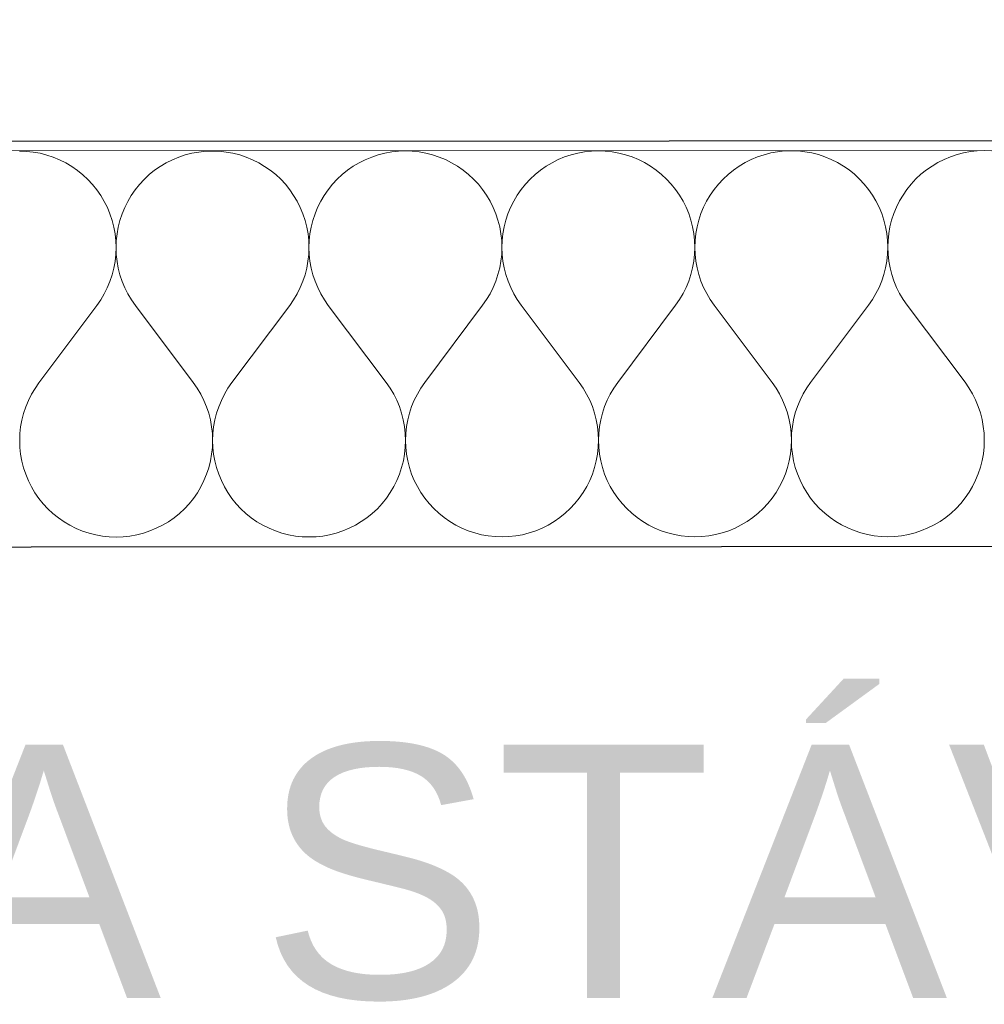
# Model space of a CAD drawing. Header units: millimetres. Extents: x -23738 to 4435, y -2716 to 20653.
# Tile 21 of 160: x -17105 to -16724, y 11 to 399. Entities that reach past the tile are written whole.
import ezdxf

# ---------------------------------------------------------------- set-up
doc = ezdxf.new("R2010")
doc.units = ezdxf.units.MM
doc.header["$MEASUREMENT"] = 0
doc.linetypes.add('Wipeout_Contour', pattern=[1000, 0, -1000])
for name, color, linetype in [('9._POHLED ZÁPADNÍ_2_2D prvky - obecné', 7, 'Continuous'), ('9._POHLED ZÁPADNÍ_2_Anotace - SP', 7, 'Continuous'), ('9._POHLED ZÁPADNÍ_2_Konstrukce - nosné', 7, 'Continuous'), ('9._POHLED ZÁPADNÍ_2_Nové_Konstrukce - nosné', 7, 'Continuous'), ('9._POHLED ZÁPADNÍ_2_Nové_Situace - terén', 7, 'Continuous'), ('9._POHLED ZÁPADNÍ_2_Nové_Výplně - Povrchové', 7, 'Continuous'), ('9._POHLED ZÁPADNÍ_2_Nové_Výplně – Řezové', 7, 'Continuous'), ('9._POHLED ZÁPADNÍ_2_Výplně - Povrchové', 7, 'Continuous'), ('9._POHLED ZÁPADNÍ_2_VÝTAH VAR 1', 7, 'Continuous')]:
    doc.layers.add(name, color=color, linetype=linetype)
doc.styles.add('GENEROVANÝ_STYL_1', font='txt')

# ---------------------------------------------------------------- blocks, each defined once
blk = doc.blocks.new('*X9', base_point=(-24533.14, -6254.22))
at = {"layer": '9._POHLED ZÁPADNÍ_2_Nové_Výplně – Řezové', "color": 21, "linetype": 'Continuous', "lineweight": 20, "true_color": 0xffaaaa}
for p, q in [((-17102.21, 347.44), (-17104.93, 347.54)), ((-17099.51, 347.15), (-17102.21, 347.44)), ((-17096.83, 346.67), (-17099.51, 347.15)), ((-17094.19, 346), (-17096.83, 346.67)), ((-17091.61, 345.14), (-17094.19, 346)), ((-17039.48, 346.02), (-17042.06, 345.16)), ((-17036.84, 346.7), (-17039.48, 346.02)), ((-17034.16, 347.18), (-17036.84, 346.7)), ((-17031.46, 347.48), (-17034.16, 347.18)), ((-17028.74, 347.57), (-17031.46, 347.48)), ((-17026.02, 347.48), (-17028.74, 347.57)), ((-17023.32, 347.19), (-17026.02, 347.48)), ((-17020.64, 346.71), (-17023.32, 347.19)), ((-17018, 346.04), (-17020.64, 346.71)), ((-17015.42, 345.18), (-17018, 346.04)), ((-16963.29, 346.06), (-16965.87, 345.2)), ((-16960.65, 346.74), (-16963.29, 346.06)), ((-16957.97, 347.22), (-16960.65, 346.74)), ((-16955.27, 347.51), (-16957.97, 347.22)), ((-16952.55, 347.61), (-16955.27, 347.51)), ((-16949.83, 347.52), (-16952.55, 347.61)), ((-16947.13, 347.23), (-16949.83, 347.52)), ((-16944.45, 346.74), (-16947.13, 347.23)), ((-16941.81, 346.07), (-16944.45, 346.74)), ((-16939.23, 345.21), (-16941.81, 346.07)), ((-16887.1, 346.1), (-16889.68, 345.24)), ((-16884.46, 346.77), (-16887.1, 346.1)), ((-16881.78, 347.26), (-16884.46, 346.77)), ((-16879.08, 347.55), (-16881.78, 347.26)), ((-16876.36, 347.65), (-16879.08, 347.55)), ((-16873.64, 347.55), (-16876.36, 347.65)), ((-16870.94, 347.26), (-16873.64, 347.55)), ((-16868.26, 346.78), (-16870.94, 347.26)), ((-16865.62, 346.11), (-16868.26, 346.78)), ((-16863.04, 345.25), (-16865.62, 346.11)), ((-16810.91, 346.13), (-16813.49, 345.27)), ((-16808.27, 346.81), (-16810.91, 346.13)), ((-16805.59, 347.29), (-16808.27, 346.81)), ((-16802.89, 347.59), (-16805.59, 347.29)), ((-16800.17, 347.68), (-16802.89, 347.59)), ((-16797.45, 347.59), (-16800.17, 347.68)), ((-16794.74, 347.3), (-16797.45, 347.59)), ((-16792.07, 346.82), (-16794.74, 347.3)), ((-16789.43, 346.15), (-16792.07, 346.82)), ((-16786.85, 345.29), (-16789.43, 346.15)), ((-16734.71, 346.17), (-16737.3, 345.31)), ((-16732.08, 346.85), (-16734.71, 346.17)), ((-16729.4, 347.33), (-16732.08, 346.85)), ((-16726.7, 347.62), (-16729.4, 347.33)), ((-16723.98, 347.72), (-16726.7, 347.62)), ((-16721.26, 347.63), (-16723.98, 347.72)), ((-17089.1, 344.1), (-17091.61, 345.14)), ((-17086.66, 342.88), (-17089.1, 344.1)), ((-17084.32, 341.5), (-17086.66, 342.88)), ((-17047, 342.9), (-17049.34, 341.51)), ((-17044.57, 344.12), (-17047, 342.9)), ((-17042.06, 345.16), (-17044.57, 344.12)), ((-17012.91, 344.14), (-17015.42, 345.18)), ((-17010.47, 342.92), (-17012.91, 344.14)), ((-17008.13, 341.53), (-17010.47, 342.92)), ((-16970.81, 342.94), (-16973.15, 341.55)), ((-16968.38, 344.16), (-16970.81, 342.94)), ((-16965.87, 345.2), (-16968.38, 344.16)), ((-16936.72, 344.17), (-16939.23, 345.21)), ((-16934.28, 342.96), (-16936.72, 344.17)), ((-16931.94, 341.57), (-16934.28, 342.96)), ((-16894.62, 342.98), (-16896.96, 341.59)), ((-16892.19, 344.19), (-16894.62, 342.98)), ((-16889.68, 345.24), (-16892.19, 344.19)), ((-16860.53, 344.21), (-16863.04, 345.25)), ((-16858.09, 342.99), (-16860.53, 344.21)), ((-16855.75, 341.61), (-16858.09, 342.99)), ((-16818.43, 343.01), (-16820.77, 341.62)), ((-16816, 344.23), (-16818.43, 343.01)), ((-16813.49, 345.27), (-16816, 344.23)), ((-16784.34, 344.25), (-16786.85, 345.29)), ((-16781.9, 343.03), (-16784.34, 344.25)), ((-16779.56, 341.64), (-16781.9, 343.03)), ((-16742.24, 343.05), (-16744.58, 341.66)), ((-16739.81, 344.27), (-16742.24, 343.05)), ((-16737.3, 345.31), (-16739.81, 344.27)), ((-17082.09, 339.94), (-17084.32, 341.5)), ((-17079.97, 338.24), (-17082.09, 339.94)), ((-17077.98, 336.38), (-17079.97, 338.24)), ((-17053.69, 338.25), (-17055.68, 336.4)), ((-17051.57, 339.96), (-17053.69, 338.25)), ((-17049.34, 341.51), (-17051.57, 339.96)), ((-17005.9, 339.98), (-17008.13, 341.53)), ((-17003.78, 338.27), (-17005.9, 339.98)), ((-17001.79, 336.42), (-17003.78, 338.27)), ((-16977.5, 338.29), (-16979.49, 336.43)), ((-16975.38, 340), (-16977.5, 338.29)), ((-16973.15, 341.55), (-16975.38, 340)), ((-16929.71, 340.02), (-16931.94, 341.57)), ((-16927.59, 338.31), (-16929.71, 340.02)), ((-16925.6, 336.46), (-16927.59, 338.31)), ((-16901.31, 338.32), (-16903.3, 336.47)), ((-16899.19, 340.03), (-16901.31, 338.32)), ((-16896.96, 341.59), (-16899.19, 340.03)), ((-16853.52, 340.05), (-16855.75, 341.61)), ((-16851.4, 338.35), (-16853.52, 340.05)), ((-16849.41, 336.49), (-16851.4, 338.35)), ((-16825.12, 338.36), (-16827.11, 336.5)), ((-16823, 340.07), (-16825.12, 338.36)), ((-16820.77, 341.62), (-16823, 340.07)), ((-16777.33, 340.09), (-16779.56, 341.64)), ((-16775.21, 338.38), (-16777.33, 340.09)), ((-16773.22, 336.53), (-16775.21, 338.38)), ((-16748.93, 338.4), (-16750.92, 336.54)), ((-16746.81, 340.11), (-16748.93, 338.4)), ((-16744.58, 341.66), (-16746.81, 340.11)), ((-17076.13, 334.39), (-17077.98, 336.38)), ((-17074.42, 332.28), (-17076.13, 334.39)), ((-17057.53, 334.4), (-17059.24, 332.28)), ((-17055.68, 336.4), (-17057.53, 334.4)), ((-16999.93, 334.43), (-17001.79, 336.42)), ((-16998.23, 332.31), (-16999.93, 334.43)), ((-16981.34, 334.44), (-16983.05, 332.32)), ((-16979.49, 336.43), (-16981.34, 334.44)), ((-16923.74, 334.47), (-16925.6, 336.46)), ((-16922.04, 332.35), (-16923.74, 334.47)), ((-16905.15, 334.48), (-16906.86, 332.36)), ((-16903.3, 336.47), (-16905.15, 334.48)), ((-16847.55, 334.5), (-16849.41, 336.49)), ((-16845.85, 332.39), (-16847.55, 334.5)), ((-16828.96, 334.51), (-16830.67, 332.39)), ((-16827.11, 336.5), (-16828.96, 334.51)), ((-16771.36, 334.54), (-16773.22, 336.53)), ((-16769.66, 332.42), (-16771.36, 334.54)), ((-16752.77, 334.55), (-16754.48, 332.43)), ((-16750.92, 336.54), (-16752.77, 334.55)), ((-17072.87, 330.04), (-17074.42, 332.28)), ((-17059.24, 332.28), (-17060.79, 330.05)), ((-16996.68, 330.08), (-16998.23, 332.31)), ((-16983.05, 332.32), (-16984.6, 330.08)), ((-16920.49, 330.11), (-16922.04, 332.35)), ((-16906.86, 332.36), (-16908.41, 330.12)), ((-16844.29, 330.15), (-16845.85, 332.39)), ((-16830.67, 332.39), (-16832.22, 330.16)), ((-16768.1, 330.19), (-16769.66, 332.42)), ((-16754.48, 332.43), (-16756.03, 330.19)), ((-17071.48, 327.7), (-17072.87, 330.04)), ((-17070.26, 325.27), (-17071.48, 327.7)), ((-17062.17, 327.71), (-17063.39, 325.27)), ((-17060.79, 330.05), (-17062.17, 327.71)), ((-16995.29, 327.74), (-16996.68, 330.08)), ((-16994.07, 325.31), (-16995.29, 327.74)), ((-16985.98, 327.74), (-16987.2, 325.31)), ((-16984.6, 330.08), (-16985.98, 327.74)), ((-16919.1, 327.77), (-16920.49, 330.11)), ((-16917.88, 325.34), (-16919.1, 327.77)), ((-16909.79, 327.78), (-16911.01, 325.34)), ((-16908.41, 330.12), (-16909.79, 327.78)), ((-16842.91, 327.81), (-16844.29, 330.15)), ((-16841.69, 325.38), (-16842.91, 327.81)), ((-16833.6, 327.82), (-16834.82, 325.38)), ((-16832.22, 330.16), (-16833.6, 327.82)), ((-16766.72, 327.85), (-16768.1, 330.19)), ((-16765.5, 325.41), (-16766.72, 327.85)), ((-16757.41, 327.85), (-16758.63, 325.42)), ((-16756.03, 330.19), (-16757.41, 327.85)), ((-17069.22, 322.76), (-17070.26, 325.27)), ((-17068.36, 320.17), (-17069.22, 322.76)), ((-17064.43, 322.76), (-17065.28, 320.18)), ((-17063.39, 325.27), (-17064.43, 322.76)), ((-16993.03, 322.79), (-16994.07, 325.31)), ((-16992.17, 320.21), (-16993.03, 322.79)), ((-16988.24, 322.79), (-16989.09, 320.21)), ((-16987.2, 325.31), (-16988.24, 322.79)), ((-16916.84, 322.83), (-16917.88, 325.34)), ((-16915.98, 320.25), (-16916.84, 322.83)), ((-16912.05, 322.83), (-16912.9, 320.25)), ((-16911.01, 325.34), (-16912.05, 322.83)), ((-16840.65, 322.86), (-16841.69, 325.38)), ((-16839.79, 320.28), (-16840.65, 322.86)), ((-16835.86, 322.87), (-16836.71, 320.28)), ((-16834.82, 325.38), (-16835.86, 322.87)), ((-16764.46, 322.9), (-16765.5, 325.41)), ((-16763.6, 320.32), (-16764.46, 322.9)), ((-16759.67, 322.9), (-16760.52, 320.32)), ((-16758.63, 325.42), (-16759.67, 322.9)), ((-17067.69, 317.54), (-17068.36, 320.17)), ((-17065.28, 320.18), (-17065.95, 317.54)), ((-16991.5, 317.57), (-16992.17, 320.21)), ((-16989.09, 320.21), (-16989.76, 317.58)), ((-16915.31, 317.61), (-16915.98, 320.25)), ((-16912.9, 320.25), (-16913.57, 317.61)), ((-16839.12, 317.65), (-16839.79, 320.28)), ((-16836.71, 320.28), (-16837.38, 317.65)), ((-16762.93, 317.68), (-16763.6, 320.32)), ((-16760.52, 320.32), (-16761.19, 317.68)), ((-17067.2, 314.86), (-17067.69, 317.54)), ((-17066.91, 312.16), (-17067.2, 314.86)), ((-17066.44, 314.86), (-17066.72, 312.16)), ((-17065.95, 317.54), (-17066.44, 314.86)), ((-16991.01, 314.9), (-16991.5, 317.57)), ((-16990.72, 312.19), (-16991.01, 314.9)), ((-16990.24, 314.9), (-16990.53, 312.19)), ((-16989.76, 317.58), (-16990.24, 314.9)), ((-16914.82, 314.93), (-16915.31, 317.61)), ((-16914.53, 312.23), (-16914.82, 314.93)), ((-16914.05, 314.93), (-16914.34, 312.23)), ((-16913.57, 317.61), (-16914.05, 314.93)), ((-16838.63, 314.97), (-16839.12, 317.65)), ((-16838.34, 312.27), (-16838.63, 314.97)), ((-16837.86, 314.97), (-16838.15, 312.27)), ((-16837.38, 317.65), (-16837.86, 314.97)), ((-16762.44, 315.01), (-16762.93, 317.68)), ((-16762.15, 312.3), (-16762.44, 315.01)), ((-16761.67, 315.01), (-16761.96, 312.3)), ((-16761.19, 317.68), (-16761.67, 315.01)), ((-17066.82, 309.44), (-17066.91, 312.16)), ((-17066.72, 312.16), (-17066.82, 309.44)), ((-16990.63, 309.47), (-16990.72, 312.19)), ((-16990.53, 312.19), (-16990.63, 309.47)), ((-16914.44, 309.51), (-16914.53, 312.23)), ((-16914.34, 312.23), (-16914.44, 309.51)), ((-16838.25, 309.55), (-16838.34, 312.27)), ((-16838.15, 312.27), (-16838.25, 309.55)), ((-16762.06, 309.58), (-16762.15, 312.3)), ((-16761.96, 312.3), (-16762.06, 309.58)), ((-17066.91, 306.72), (-17066.82, 309.44)), ((-17066.82, 309.44), (-17066.72, 306.72)), ((-16990.72, 306.75), (-16990.63, 309.47)), ((-16990.63, 309.47), (-16990.53, 306.75)), ((-16914.53, 306.79), (-16914.44, 309.51)), ((-16914.44, 309.51), (-16914.34, 306.79)), ((-16838.34, 306.83), (-16838.25, 309.55)), ((-16838.25, 309.55), (-16838.15, 306.83)), ((-16762.15, 306.86), (-16762.06, 309.58)), ((-16762.06, 309.58), (-16761.96, 306.86)), ((-17067.69, 301.34), (-17067.21, 304.01)), ((-17067.21, 304.01), (-17066.91, 306.72)), ((-17066.72, 306.72), (-17066.42, 304.01)), ((-17066.42, 304.01), (-17065.94, 301.34)), ((-16991.5, 301.37), (-16991.02, 304.05)), ((-16991.02, 304.05), (-16990.72, 306.75)), ((-16990.53, 306.75), (-16990.23, 304.05)), ((-16990.23, 304.05), (-16989.75, 301.37)), ((-16915.31, 301.41), (-16914.83, 304.09)), ((-16914.83, 304.09), (-16914.53, 306.79)), ((-16914.34, 306.79), (-16914.04, 304.09)), ((-16914.04, 304.09), (-16913.56, 301.41)), ((-16839.12, 301.45), (-16838.63, 304.12)), ((-16838.63, 304.12), (-16838.34, 306.83)), ((-16838.15, 306.83), (-16837.85, 304.12)), ((-16837.85, 304.12), (-16837.37, 301.45)), ((-16762.93, 301.48), (-16762.44, 304.16)), ((-16762.44, 304.16), (-16762.15, 306.86)), ((-16761.96, 306.86), (-16761.66, 304.16)), ((-16761.66, 304.16), (-16761.17, 301.48)), ((-17068.36, 298.7), (-17067.69, 301.34)), ((-17065.94, 301.34), (-17065.26, 298.7)), ((-16992.17, 298.74), (-16991.5, 301.37)), ((-16989.75, 301.37), (-16989.07, 298.74)), ((-16915.98, 298.77), (-16915.31, 301.41)), ((-16913.56, 301.41), (-16912.88, 298.77)), ((-16839.79, 298.81), (-16839.12, 301.45)), ((-16837.37, 301.45), (-16836.69, 298.81)), ((-16763.6, 298.85), (-16762.93, 301.48)), ((-16761.17, 301.48), (-16760.5, 298.85)), ((-17070.27, 293.61), (-17069.22, 296.12)), ((-17069.22, 296.12), (-17068.36, 298.7)), ((-17065.26, 298.7), (-17064.4, 296.12)), ((-17064.4, 296.12), (-17063.35, 293.61)), ((-16994.07, 293.64), (-16993.03, 296.16)), ((-16993.03, 296.16), (-16992.17, 298.74)), ((-16989.07, 298.74), (-16988.21, 296.16)), ((-16988.21, 296.16), (-16987.16, 293.65)), ((-16917.88, 293.68), (-16916.84, 296.19)), ((-16916.84, 296.19), (-16915.98, 298.77)), ((-16912.88, 298.77), (-16912.02, 296.19)), ((-16912.02, 296.19), (-16910.97, 293.68)), ((-16841.69, 293.72), (-16840.65, 296.23)), ((-16840.65, 296.23), (-16839.79, 298.81)), ((-16836.69, 298.81), (-16835.83, 296.23)), ((-16835.83, 296.23), (-16834.78, 293.72)), ((-16765.5, 293.75), (-16764.46, 296.27)), ((-16764.46, 296.27), (-16763.6, 298.85)), ((-16760.5, 298.85), (-16759.64, 296.27)), ((-16759.64, 296.27), (-16758.59, 293.76)), ((-17071.48, 291.17), (-17070.27, 293.61)), ((-17063.35, 293.61), (-17062.13, 291.18)), ((-16995.29, 291.21), (-16994.07, 293.64)), ((-16987.16, 293.65), (-16985.94, 291.21)), ((-16919.1, 291.25), (-16917.88, 293.68)), ((-16910.97, 293.68), (-16909.75, 291.25)), ((-16842.91, 291.28), (-16841.69, 293.72)), ((-16834.78, 293.72), (-16833.56, 291.29)), ((-16766.72, 291.32), (-16765.5, 293.75)), ((-16758.59, 293.76), (-16757.37, 291.32)), ((-17074.43, 286.6), (-17072.87, 288.83)), ((-17072.87, 288.83), (-17071.48, 291.17)), ((-17062.13, 291.18), (-17060.74, 288.84)), ((-17060.74, 288.84), (-17059.19, 286.61)), ((-16998.23, 286.64), (-16996.68, 288.87)), ((-16996.68, 288.87), (-16995.29, 291.21)), ((-16985.94, 291.21), (-16984.55, 288.88)), ((-16984.55, 288.88), (-16983, 286.64)), ((-16922.04, 286.67), (-16920.49, 288.91)), ((-16920.49, 288.91), (-16919.1, 291.25)), ((-16909.75, 291.25), (-16908.36, 288.91)), ((-16908.36, 288.91), (-16906.81, 286.68)), ((-16845.85, 286.71), (-16844.3, 288.94)), ((-16844.3, 288.94), (-16842.91, 291.28)), ((-16833.56, 291.29), (-16832.17, 288.95)), ((-16832.17, 288.95), (-16830.62, 286.72)), ((-16769.66, 286.75), (-16768.11, 288.98)), ((-16768.11, 288.98), (-16766.72, 291.32)), ((-16757.37, 291.32), (-16755.98, 288.99)), ((-16755.98, 288.99), (-16754.43, 286.75)), ((-17074.43, 286.6), (-17097.27, 256.11)), ((-17059.19, 286.61), (-17036.32, 256.14)), ((-16998.23, 286.64), (-17021.08, 256.15)), ((-16983, 286.64), (-16960.12, 256.18)), ((-16922.04, 286.67), (-16944.89, 256.19)), ((-16906.81, 286.68), (-16883.93, 256.22)), ((-16845.85, 286.71), (-16868.7, 256.22)), ((-16830.62, 286.72), (-16807.74, 256.25)), ((-16769.66, 286.75), (-16792.51, 256.26)), ((-16754.43, 286.75), (-16731.55, 256.29)), ((-17098.82, 253.88), (-17100.21, 251.54)), ((-17097.27, 256.11), (-17098.82, 253.88)), ((-17034.76, 253.91), (-17036.32, 256.14)), ((-17033.37, 251.57), (-17034.76, 253.91)), ((-17022.63, 253.92), (-17024.02, 251.58)), ((-17021.08, 256.15), (-17022.63, 253.92)), ((-16958.57, 253.95), (-16960.12, 256.18)), ((-16957.18, 251.61), (-16958.57, 253.95)), ((-16946.44, 253.95), (-16947.83, 251.61)), ((-16944.89, 256.19), (-16946.44, 253.95)), ((-16882.38, 253.98), (-16883.93, 256.22)), ((-16880.99, 251.65), (-16882.38, 253.98)), ((-16870.25, 253.99), (-16871.64, 251.65)), ((-16868.7, 256.22), (-16870.25, 253.99)), ((-16806.19, 254.02), (-16807.74, 256.25)), ((-16804.8, 251.68), (-16806.19, 254.02)), ((-16794.06, 254.03), (-16795.45, 251.69)), ((-16792.51, 256.26), (-16794.06, 254.03)), ((-16730, 254.06), (-16731.55, 256.29)), ((-16728.61, 251.72), (-16730, 254.06)), ((-17101.43, 249.11), (-17102.47, 246.59)), ((-17100.21, 251.54), (-17101.43, 249.11)), ((-17032.15, 249.14), (-17033.37, 251.57)), ((-17031.1, 246.63), (-17032.15, 249.14)), ((-17025.24, 249.14), (-17026.28, 246.63)), ((-17024.02, 251.58), (-17025.24, 249.14)), ((-16955.96, 249.18), (-16957.18, 251.61)), ((-16954.91, 246.67), (-16955.96, 249.18)), ((-16949.05, 249.18), (-16950.09, 246.67)), ((-16947.83, 251.61), (-16949.05, 249.18)), ((-16879.77, 249.21), (-16880.99, 251.65)), ((-16878.72, 246.7), (-16879.77, 249.21)), ((-16872.86, 249.22), (-16873.9, 246.7)), ((-16871.64, 251.65), (-16872.86, 249.22)), ((-16803.58, 249.25), (-16804.8, 251.68)), ((-16802.53, 246.74), (-16803.58, 249.25)), ((-16796.67, 249.25), (-16797.71, 246.74)), ((-16795.45, 251.69), (-16796.67, 249.25)), ((-16727.39, 249.29), (-16728.61, 251.72)), ((-16726.34, 246.77), (-16727.39, 249.29)), ((-17102.47, 246.59), (-17103.33, 244.01)), ((-17030.24, 244.05), (-17031.1, 246.63)), ((-17026.28, 246.63), (-17027.14, 244.05)), ((-16954.05, 244.08), (-16954.91, 246.67)), ((-16950.09, 246.67), (-16950.95, 244.09)), ((-16877.86, 244.12), (-16878.72, 246.7)), ((-16873.9, 246.7), (-16874.76, 244.12)), ((-16801.67, 244.16), (-16802.53, 246.74)), ((-16797.71, 246.74), (-16798.57, 244.16)), ((-16725.48, 244.19), (-16726.34, 246.77)), ((-17104, 241.38), (-17104.49, 238.7)), ((-17103.33, 244.01), (-17104, 241.38)), ((-17029.57, 241.41), (-17030.24, 244.05)), ((-17029.08, 238.74), (-17029.57, 241.41)), ((-17027.81, 241.41), (-17028.3, 238.74)), ((-17027.14, 244.05), (-17027.81, 241.41)), ((-16953.38, 241.45), (-16954.05, 244.08)), ((-16952.89, 238.77), (-16953.38, 241.45)), ((-16951.62, 241.45), (-16952.11, 238.77)), ((-16950.95, 244.09), (-16951.62, 241.45)), ((-16877.18, 241.49), (-16877.86, 244.12)), ((-16876.7, 238.81), (-16877.18, 241.49)), ((-16875.43, 241.49), (-16875.92, 238.81)), ((-16874.76, 244.12), (-16875.43, 241.49)), ((-16800.99, 241.52), (-16801.67, 244.16)), ((-16800.51, 238.85), (-16800.99, 241.52)), ((-16799.24, 241.52), (-16799.73, 238.85)), ((-16798.57, 244.16), (-16799.24, 241.52)), ((-16724.8, 241.56), (-16725.48, 244.19)), ((-16724.32, 238.88), (-16724.8, 241.56)), ((-17104.49, 238.7), (-17104.78, 236)), ((-17028.79, 236.03), (-17029.08, 238.74)), ((-17028.3, 238.74), (-17028.59, 236.03)), ((-16952.6, 236.07), (-16952.89, 238.77)), ((-16952.11, 238.77), (-16952.4, 236.07)), ((-16876.4, 236.11), (-16876.7, 238.81)), ((-16875.92, 238.81), (-16876.21, 236.11)), ((-16800.21, 236.14), (-16800.51, 238.85)), ((-16799.73, 238.85), (-16800.02, 236.14)), ((-16724.02, 236.18), (-16724.32, 238.88)), ((-17104.78, 236), (-17104.88, 233.28)), ((-17104.88, 233.28), (-17104.78, 230.56)), ((-17028.69, 233.31), (-17028.79, 236.03)), ((-17028.78, 230.59), (-17028.69, 233.31)), ((-17028.59, 236.03), (-17028.69, 233.31)), ((-17028.69, 233.31), (-17028.59, 230.59)), ((-16952.49, 233.35), (-16952.6, 236.07)), ((-16952.59, 230.63), (-16952.49, 233.35)), ((-16952.4, 236.07), (-16952.49, 233.35)), ((-16952.49, 233.35), (-16952.4, 230.63)), ((-16876.3, 233.39), (-16876.4, 236.11)), ((-16876.4, 230.67), (-16876.3, 233.39)), ((-16876.21, 236.11), (-16876.3, 233.39)), ((-16876.3, 233.39), (-16876.21, 230.67)), ((-16800.11, 233.42), (-16800.21, 236.14)), ((-16800.21, 230.7), (-16800.11, 233.42)), ((-16800.02, 236.14), (-16800.11, 233.42)), ((-16800.11, 233.42), (-16800.02, 230.7)), ((-16723.92, 233.46), (-16724.02, 236.18)), ((-16724.02, 230.74), (-16723.92, 233.46)), ((-17104.78, 230.56), (-17104.49, 227.85)), ((-17029.07, 227.89), (-17028.78, 230.59)), ((-17028.59, 230.59), (-17028.3, 227.89)), ((-16952.88, 227.93), (-16952.59, 230.63)), ((-16952.4, 230.63), (-16952.11, 227.93)), ((-16876.69, 227.96), (-16876.4, 230.67)), ((-16876.21, 230.67), (-16875.92, 227.96)), ((-16800.5, 228), (-16800.21, 230.7)), ((-16800.02, 230.7), (-16799.73, 228)), ((-16724.31, 228.04), (-16724.02, 230.74)), ((-17104.49, 227.85), (-17104.01, 225.18)), ((-17029.55, 225.21), (-17029.07, 227.89)), ((-17028.3, 227.89), (-17027.82, 225.21)), ((-16953.36, 225.25), (-16952.88, 227.93)), ((-16952.11, 227.93), (-16951.62, 225.25)), ((-16877.17, 225.28), (-16876.69, 227.96)), ((-16875.92, 227.96), (-16875.43, 225.29)), ((-16800.98, 225.32), (-16800.5, 228)), ((-16799.73, 228), (-16799.24, 225.32)), ((-16724.79, 225.36), (-16724.31, 228.04)), ((-17104.01, 225.18), (-17103.33, 222.54)), ((-17103.33, 222.54), (-17102.47, 219.96)), ((-17031.07, 219.99), (-17030.22, 222.57)), ((-17030.22, 222.57), (-17029.55, 225.21)), ((-17027.82, 225.21), (-17027.14, 222.58)), ((-17027.14, 222.58), (-17026.28, 219.99)), ((-16954.88, 220.03), (-16954.03, 222.61)), ((-16954.03, 222.61), (-16953.36, 225.25)), ((-16951.62, 225.25), (-16950.95, 222.61)), ((-16950.95, 222.61), (-16950.09, 220.03)), ((-16878.69, 220.07), (-16877.84, 222.65)), ((-16877.84, 222.65), (-16877.17, 225.28)), ((-16875.43, 225.29), (-16874.76, 222.65)), ((-16874.76, 222.65), (-16873.9, 220.07)), ((-16802.5, 220.1), (-16801.65, 222.68)), ((-16801.65, 222.68), (-16800.98, 225.32)), ((-16799.24, 225.32), (-16798.57, 222.69)), ((-16798.57, 222.69), (-16797.71, 220.1)), ((-16726.31, 220.14), (-16725.46, 222.72)), ((-16725.46, 222.72), (-16724.79, 225.36)), ((-17102.47, 219.96), (-17101.43, 217.44)), ((-17032.11, 217.48), (-17031.07, 219.99)), ((-17026.28, 219.99), (-17025.24, 217.48)), ((-16955.92, 217.51), (-16954.88, 220.03)), ((-16950.09, 220.03), (-16949.05, 217.52)), ((-16879.73, 217.55), (-16878.69, 220.07)), ((-16873.9, 220.07), (-16872.86, 217.55)), ((-16803.54, 217.59), (-16802.5, 220.1)), ((-16797.71, 220.1), (-16796.67, 217.59)), ((-16727.35, 217.62), (-16726.31, 220.14)), ((-17101.43, 217.44), (-17100.22, 215.01)), ((-17100.22, 215.01), (-17098.83, 212.67)), ((-17034.71, 212.7), (-17033.33, 215.04)), ((-17033.33, 215.04), (-17032.11, 217.48)), ((-17025.24, 217.48), (-17024.02, 215.05)), ((-17024.02, 215.05), (-17022.64, 212.71)), ((-16958.52, 212.74), (-16957.14, 215.08)), ((-16957.14, 215.08), (-16955.92, 217.51)), ((-16949.05, 217.52), (-16947.83, 215.09)), ((-16947.83, 215.09), (-16946.45, 212.75)), ((-16882.33, 212.78), (-16880.95, 215.12)), ((-16880.95, 215.12), (-16879.73, 217.55)), ((-16872.86, 217.55), (-16871.64, 215.12)), ((-16871.64, 215.12), (-16870.26, 212.78)), ((-16806.14, 212.81), (-16804.76, 215.15)), ((-16804.76, 215.15), (-16803.54, 217.59)), ((-16796.67, 217.59), (-16795.45, 215.16)), ((-16795.45, 215.16), (-16794.07, 212.82)), ((-16729.95, 212.85), (-16728.57, 215.19)), ((-16728.57, 215.19), (-16727.35, 217.62)), ((-17098.83, 212.67), (-17097.28, 210.44)), ((-17097.28, 210.44), (-17095.57, 208.32)), ((-17037.97, 208.35), (-17036.26, 210.47)), ((-17036.26, 210.47), (-17034.71, 212.7)), ((-17022.64, 212.71), (-17021.08, 210.47)), ((-17021.08, 210.47), (-17019.38, 208.36)), ((-16961.78, 208.38), (-16960.07, 210.5)), ((-16960.07, 210.5), (-16958.52, 212.74)), ((-16946.45, 212.75), (-16944.89, 210.51)), ((-16944.89, 210.51), (-16943.19, 208.39)), ((-16885.59, 208.42), (-16883.88, 210.54)), ((-16883.88, 210.54), (-16882.33, 212.78)), ((-16870.26, 212.78), (-16868.7, 210.55)), ((-16868.7, 210.55), (-16867, 208.43)), ((-16809.4, 208.46), (-16807.69, 210.58)), ((-16807.69, 210.58), (-16806.14, 212.81)), ((-16794.07, 212.82), (-16792.51, 210.58)), ((-16792.51, 210.58), (-16790.81, 208.47)), ((-16733.21, 208.49), (-16731.5, 210.61)), ((-16731.5, 210.61), (-16729.95, 212.85)), ((-17095.57, 208.32), (-17093.71, 206.33)), ((-17093.71, 206.33), (-17091.72, 204.48)), ((-17041.81, 204.5), (-17039.82, 206.35)), ((-17039.82, 206.35), (-17037.97, 208.35)), ((-17019.38, 208.36), (-17017.52, 206.37)), ((-17017.52, 206.37), (-17015.53, 204.51)), ((-16965.62, 204.54), (-16963.63, 206.39)), ((-16963.63, 206.39), (-16961.78, 208.38)), ((-16943.19, 208.39), (-16941.33, 206.4)), ((-16941.33, 206.4), (-16939.34, 204.55)), ((-16889.43, 204.57), (-16887.44, 206.43)), ((-16887.44, 206.43), (-16885.59, 208.42)), ((-16867, 208.43), (-16865.14, 206.44)), ((-16865.14, 206.44), (-16863.15, 204.59)), ((-16813.24, 204.61), (-16811.25, 206.46)), ((-16811.25, 206.46), (-16809.4, 208.46)), ((-16790.81, 208.47), (-16788.95, 206.48)), ((-16788.95, 206.48), (-16786.96, 204.62)), ((-16737.05, 204.65), (-16735.06, 206.5)), ((-16735.06, 206.5), (-16733.21, 208.49)), ((-17091.72, 204.48), (-17089.6, 202.77)), ((-17089.6, 202.77), (-17087.37, 201.22)), ((-17046.16, 201.24), (-17043.93, 202.79)), ((-17043.93, 202.79), (-17041.81, 204.5)), ((-17015.53, 204.51), (-17013.41, 202.81)), ((-17013.41, 202.81), (-17011.18, 201.25)), ((-16969.97, 201.27), (-16967.74, 202.83)), ((-16967.74, 202.83), (-16965.62, 204.54)), ((-16939.34, 204.55), (-16937.22, 202.84)), ((-16937.22, 202.84), (-16934.99, 201.29)), ((-16893.78, 201.31), (-16891.55, 202.86)), ((-16891.55, 202.86), (-16889.43, 204.57)), ((-16863.15, 204.59), (-16861.03, 202.88)), ((-16861.03, 202.88), (-16858.8, 201.33)), ((-16817.59, 201.35), (-16815.36, 202.9)), ((-16815.36, 202.9), (-16813.24, 204.61)), ((-16786.96, 204.62), (-16784.84, 202.92)), ((-16784.84, 202.92), (-16782.61, 201.36)), ((-16741.4, 201.38), (-16739.17, 202.94)), ((-16739.17, 202.94), (-16737.05, 204.65)), ((-17087.37, 201.22), (-17085.03, 199.83)), ((-17085.03, 199.83), (-17082.6, 198.61)), ((-17082.6, 198.61), (-17080.08, 197.57)), ((-17053.45, 197.59), (-17050.93, 198.63)), ((-17050.93, 198.63), (-17048.5, 199.85)), ((-17048.5, 199.85), (-17046.16, 201.24)), ((-17011.18, 201.25), (-17008.84, 199.87)), ((-17008.84, 199.87), (-17006.4, 198.65)), ((-17006.4, 198.65), (-17003.89, 197.61)), ((-16977.25, 197.62), (-16974.74, 198.66)), ((-16974.74, 198.66), (-16972.31, 199.88)), ((-16972.31, 199.88), (-16969.97, 201.27)), ((-16934.99, 201.29), (-16932.65, 199.9)), ((-16932.65, 199.9), (-16930.21, 198.69)), ((-16930.21, 198.69), (-16927.7, 197.65)), ((-16901.06, 197.66), (-16898.55, 198.7)), ((-16898.55, 198.7), (-16896.12, 199.92)), ((-16896.12, 199.92), (-16893.78, 201.31)), ((-16858.8, 201.33), (-16856.46, 199.94)), ((-16856.46, 199.94), (-16854.02, 198.72)), ((-16854.02, 198.72), (-16851.51, 197.68)), ((-16824.87, 197.7), (-16822.36, 198.74)), ((-16822.36, 198.74), (-16819.93, 199.96)), ((-16819.93, 199.96), (-16817.59, 201.35)), ((-16782.61, 201.36), (-16780.27, 199.98)), ((-16780.27, 199.98), (-16777.83, 198.76)), ((-16777.83, 198.76), (-16775.32, 197.72)), ((-16748.68, 197.73), (-16746.17, 198.77)), ((-16746.17, 198.77), (-16743.74, 199.99)), ((-16743.74, 199.99), (-16741.4, 201.38)), ((-17080.08, 197.57), (-17077.5, 196.71)), ((-17077.5, 196.71), (-17074.86, 196.04)), ((-17074.86, 196.04), (-17072.19, 195.56)), ((-17072.19, 195.56), (-17069.48, 195.27)), ((-17069.48, 195.27), (-17066.76, 195.18)), ((-17066.76, 195.18), (-17064.04, 195.27)), ((-17064.04, 195.27), (-17061.34, 195.57)), ((-17061.34, 195.57), (-17058.66, 196.05)), ((-17058.66, 196.05), (-17056.03, 196.72)), ((-17056.03, 196.72), (-17053.45, 197.59)), ((-17003.89, 197.61), (-17001.31, 196.75)), ((-17001.31, 196.75), (-16998.67, 196.08)), ((-16998.67, 196.08), (-16996, 195.6)), ((-16996, 195.6), (-16993.29, 195.31)), ((-16993.29, 195.31), (-16990.57, 195.21)), ((-16990.57, 195.21), (-16987.85, 195.31)), ((-16987.85, 195.31), (-16985.15, 195.6)), ((-16985.15, 195.6), (-16982.47, 196.09)), ((-16982.47, 196.09), (-16979.84, 196.76)), ((-16979.84, 196.76), (-16977.25, 197.62)), ((-16927.7, 197.65), (-16925.12, 196.79)), ((-16925.12, 196.79), (-16922.48, 196.12)), ((-16922.48, 196.12), (-16919.81, 195.63)), ((-16919.81, 195.63), (-16917.1, 195.34)), ((-16917.1, 195.34), (-16914.38, 195.25)), ((-16914.38, 195.25), (-16911.66, 195.35)), ((-16911.66, 195.35), (-16908.96, 195.64)), ((-16908.96, 195.64), (-16906.28, 196.12)), ((-16906.28, 196.12), (-16903.65, 196.8)), ((-16903.65, 196.8), (-16901.06, 197.66)), ((-16851.51, 197.68), (-16848.93, 196.82)), ((-16848.93, 196.82), (-16846.29, 196.15)), ((-16846.29, 196.15), (-16843.61, 195.67)), ((-16843.61, 195.67), (-16840.91, 195.38)), ((-16840.91, 195.38), (-16838.19, 195.29)), ((-16838.19, 195.29), (-16835.47, 195.38)), ((-16835.47, 195.38), (-16832.77, 195.68)), ((-16832.77, 195.68), (-16830.09, 196.16)), ((-16830.09, 196.16), (-16827.45, 196.83)), ((-16827.45, 196.83), (-16824.87, 197.7)), ((-16775.32, 197.72), (-16772.74, 196.86)), ((-16772.74, 196.86), (-16770.1, 196.19)), ((-16770.1, 196.19), (-16767.42, 195.71)), ((-16767.42, 195.71), (-16764.72, 195.42)), ((-16764.72, 195.42), (-16762, 195.32)), ((-16762, 195.32), (-16759.28, 195.42)), ((-16759.28, 195.42), (-16756.58, 195.71)), ((-16756.58, 195.71), (-16753.9, 196.2)), ((-16753.9, 196.2), (-16751.26, 196.87)), ((-16751.26, 196.87), (-16748.68, 197.73))]:
    blk.add_line(p, q, dxfattribs=at)

msp = doc.modelspace()

# ---------------------------------------------------------------- hatches: boundary and pattern name
at = {"layer": '9._POHLED ZÁPADNÍ_2_Nové_Situace - terén', "linetype": 'Continuous', "lineweight": 0, "true_color": 0xfed4d4}
msp.add_hatch(color=254, dxfattribs=at).paths.add_polyline_path([(-20142.43, 2682.34), (-20183.55, 346.74), (-15902.04, 348.04), (-16017.44, 349.73), (-16015.08, 511.79), (-16234.47, 512.68), (-16235.75, 429.96), (-16395.73, 432.45), (-16394.48, 513.33), (-20103.77, 528.31), (-20103.2, 668.3), (-20031.2, 668.01), (-19999.86, 2682.35)])
msp.add_hatch(color=254, dxfattribs=at).paths.add_polyline_path([(-20142.43, 2682.34), (-20183.55, 346.74), (-15902.04, 348.04), (-16017.44, 349.73), (-16015.08, 511.79), (-16234.47, 512.68), (-16235.75, 429.96), (-16395.73, 432.45), (-16394.48, 513.33), (-20103.77, 528.31), (-20103.2, 668.3), (-20031.2, 668.01), (-19999.86, 2682.35)])

# ---------------------------------------------------------------- linework, layer by layer
at = {"layer": '9._POHLED ZÁPADNÍ_2_Nové_Situace - terén', "color": 1, "linetype": 'Continuous', "lineweight": 25, "flags": 128}
msp.add_lwpolyline([(-20142.43, 2682.34), (-20183.55, 346.74), (-15902.04, 348.04), (-16017.44, 349.73), (-16015.08, 511.79), (-16234.47, 512.68), (-16235.75, 429.96), (-16395.73, 432.45), (-16394.48, 513.33), (-20103.77, 528.31), (-20103.2, 668.3), (-20031.2, 668.01), (-19999.86, 2682.35)], close=True, dxfattribs=at)
msp.add_lwpolyline([(-20142.43, 2682.34), (-20183.55, 346.74), (-15902.04, 348.04), (-16017.44, 349.73), (-16015.08, 511.79), (-16234.47, 512.68), (-16235.75, 429.96), (-16395.73, 432.45), (-16394.48, 513.33), (-20103.77, 528.31), (-20103.2, 668.3), (-20031.2, 668.01), (-19999.86, 2682.35)], close=True, dxfattribs=at)

# ---------------------------------------------------------------- texts
at = {"layer": '9._POHLED ZÁPADNÍ_2_Anotace - SP', "color": 1, "linetype": 'Continuous', "lineweight": 25, "insert": (-17786.23, 62.5), "char_height": 100, "attachment_point": 5, "style": 'GENEROVANÝ_STYL_1'}
msp.add_mtext('\\A1;{\\pqc;\\fArial|b0|i0|c238|p38;NAPOJENÍ NOVÉ POZEDNICE NA STÁVAJÍCÍ}', dxfattribs=at)

# ---------------------------------------------------------------- next in the draw order: wipeouts: each hides what was drawn before it
at = {"color": 254, "linetype": 'Wipeout_Contour', "lineweight": 0, "ltscale": 72995.383912}
msp.add_wipeout([(-20484.72, 189.72), (-16009.88, 191.87), (-16009.96, 351.87), (-20481.93, 349.73)], dxfattribs=at).dxf.layer = '9._POHLED ZÁPADNÍ_2_Nové_Výplně - Povrchové'

# ---------------------------------------------------------------- next in the draw order: linework, layer by layer
at = {"layer": '9._POHLED ZÁPADNÍ_2_Nové_Konstrukce - nosné', "color": 1, "linetype": 'Continuous', "lineweight": 25, "flags": 128}
for points in [[(-16009.96, 351.87), (-20481.93, 349.73)], [(-20484.72, 189.72), (-16009.88, 191.87)]]:
    msp.add_lwpolyline(points, dxfattribs=at)

# ---------------------------------------------------------------- next in the draw order: wipeouts: each hides what was drawn before it
at = {"color": 254, "linetype": 'Wipeout_Contour', "lineweight": 0, "ltscale": 72102.487205}
msp.add_wipeout([(-20184.46, 348.52), (-15847.42, 349.83), (-15847.54, 749.83), (-20184.58, 748.52)], dxfattribs=at).dxf.layer = '9._POHLED ZÁPADNÍ_2_Výplně - Povrchové'

# ---------------------------------------------------------------- next in the draw order: linework, layer by layer
at = {"layer": '9._POHLED ZÁPADNÍ_2_Konstrukce - nosné', "color": 251, "linetype": 'Continuous', "lineweight": 20, "true_color": 0x6a6a6a, "flags": 128}
msp.add_lwpolyline([(-20184.46, 348.52), (-15847.42, 349.83)], dxfattribs=at)

# ---------------------------------------------------------------- next in the draw order: wipeouts: each hides what was drawn before it
at = {"color": 254, "linetype": 'Wipeout_Contour', "lineweight": 0, "ltscale": 72995.383912}
msp.add_wipeout([(-20484.72, 189.72), (-16009.88, 191.87), (-16009.96, 351.87), (-20481.93, 349.73)], dxfattribs=at).dxf.layer = '9._POHLED ZÁPADNÍ_2_Nové_Výplně – Řezové'

# ---------------------------------------------------------------- next in the draw order: linework, layer by layer
at = {"layer": '9._POHLED ZÁPADNÍ_2_2D prvky - obecné', "color": 7, "linetype": 'Continuous', "lineweight": 13}
msp.add_line((-20183.56, 346.74), (-492.64, 352.73), dxfattribs=at)
at = {"layer": '9._POHLED ZÁPADNÍ_2_Nové_Konstrukce - nosné', "color": 1, "linetype": 'Continuous', "lineweight": 25, "flags": 128}
for points in [[(-16009.96, 351.87), (-20481.93, 349.73)], [(-20644.75, 189.65), (-16009.88, 191.87)]]:
    msp.add_lwpolyline(points, dxfattribs=at)

# ---------------------------------------------------------------- next in the draw order: block references
at = {"layer": '9._POHLED ZÁPADNÍ_2_VÝTAH VAR 1', "color": 9, "linetype": 'Continuous', "lineweight": 13}
msp.add_blockref('*X9', (-24533.14, -6254.22), dxfattribs=at)

doc.saveas('drawing.dxf')
